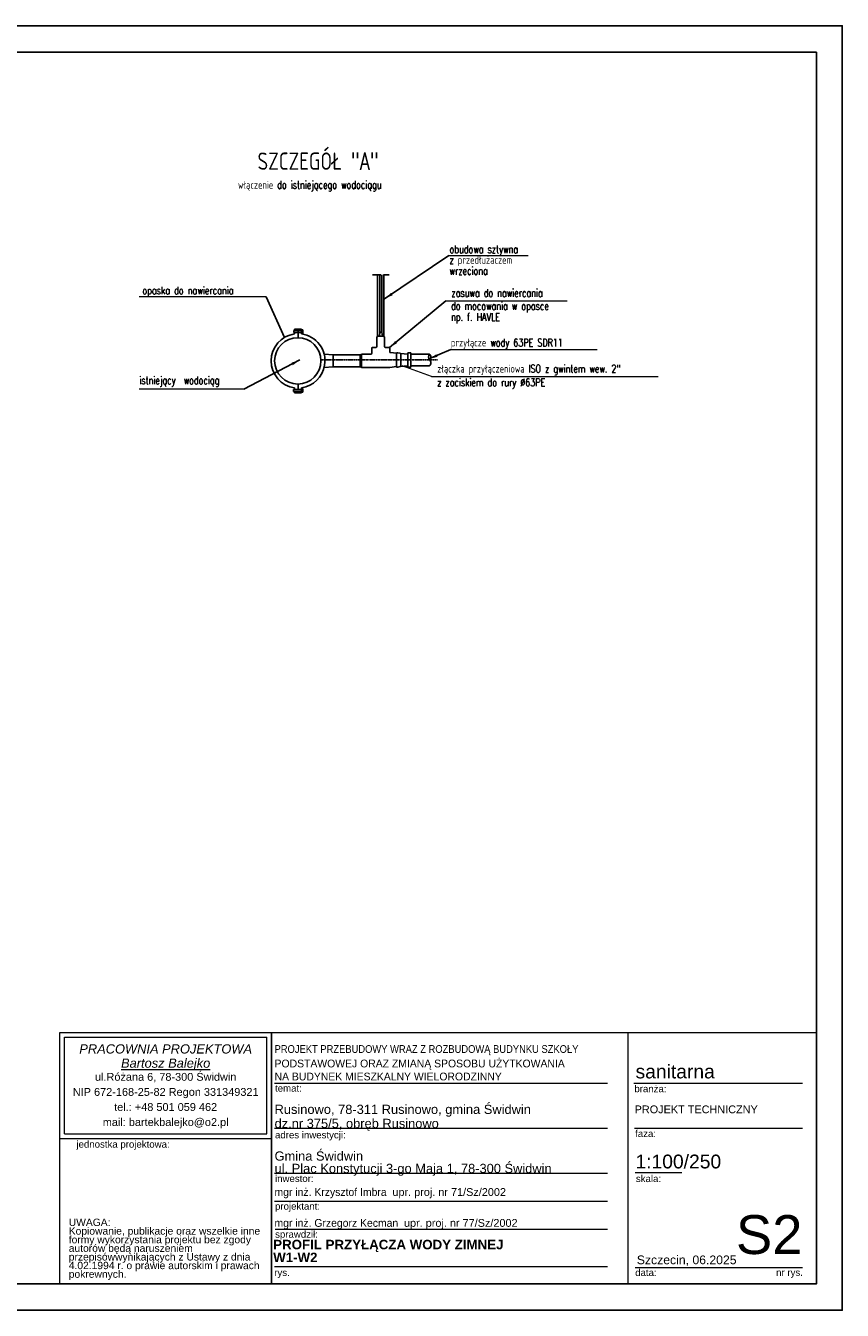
# Model space of a CAD drawing. Extents: x -626 to 6710, y -755 to 2215.
# Tile 2 of 3: x 1685 to 3574, y -755 to 2215. Entities that reach past the tile are written whole.
import ezdxf

# ---------------------------------------------------------------- set-up
doc = ezdxf.new("R2010")
doc.units = 0
doc.header["$LTSCALE"] = 0.1
doc.header["$MEASUREMENT"] = 0
for name, pattern in [('ACAD_ISO03W100', [30, 12, -18]), ('CENTER', [50.8, 31.75, -6.35, 6.35, -6.35]), ('DASHDOT', [25.4, 12.7, -6.35, 0, -6.35])]:
    doc.linetypes.add(name, pattern=pattern)
doc.layers.get('0').update_dxf_attribs({"linetype": 'CONTINUOUS'})
for name, color, linetype in [('02_OPIS', 3, 'CONTINUOUS'), ('_TABELA', 7, 'CONTINUOUS'), ('LINIE_TABELI', 7, 'CONTINUOUS'), ('MEDIUM', 4, 'CONTINUOUS'), ('Odnośniki', 255, 'CONTINUOUS'), ('OPISTABELA', 3, 'CONTINUOUS'), ('OSIE', 7, 'CENTER')]:
    doc.layers.add(name, color=color, linetype=linetype)
for name, color, linetype, lineweight in [('ARCH TABELA_Nr_Pióra__1', 7, 'CONTINUOUS', 25), ('ARCH TABELA_Nr_Pióra__21', 7, 'CONTINUOUS', 9), ('ARCH TABELA_Nr_Pióra__7', 7, 'CONTINUOUS', 13)]:
    doc.layers.add(name, color=color, linetype=linetype, lineweight=lineweight)
doc.styles.add('GENERATED_STYLE_10', font='ariali.ttf')
doc.styles.add('GENERATED_STYLE_11', font='arialbd.ttf')
doc.styles.add('GENERATED_STYLE_7', font='txt')
doc.styles.add('GENERATED_STYLE_9', font='arial.ttf')
doc.styles.add('ROMANS', font='romans', dxfattribs={"width": 0.8})
doc.styles.get("Standard").update_dxf_attribs({"font": 'txt.shx'})
doc.styles.add('STYL5', font='SIMPLEX.SHX', dxfattribs={"width": 0.8})
doc.dimstyles.new('STANDARD$7', dxfattribs={"dimtxt": 20, "dimasz": 40, "dimexe": 1.25, "dimexo": 0.625, "dimgap": 7.5, "dimtad": 1, "dimdec": 4, "dimdsep": 46, "dimlunit": 6, "dimtxsty": 'Standard', "dimcen": 2.5, "dimclrt": 2, "dimadec": 0, "dimazin": 0, "dimtfac": 1, "dimtdec": 4, "dimtmove": 0, "dimatfit": 3, "dimfxl": 1, "dimtolj": 1, "dimtzin": 0, "dimarcsym": 0})

msp = doc.modelspace()

# ---------------------------------------------------------------- linework, layer by layer
at = {"color": 7}
for p, q in [((2304.9574, 1510.29259), (2304.9574, 1505.70002)), ((2304.9574, 1510.29259), (2326.11473, 1510.29259)), ((2304.9574, 1505.70002), (2326.11473, 1505.70002)), ((2314.77086, 1513.91733), (2314.77086, 1495.19881)), ((2322.62361, 1512.23559), (2326.11473, 1512.23559)), ((2326.11473, 1503.75698), (2322.62361, 1503.75698)), ((2326.11473, 1512.23559), (2326.11473, 1503.75698)), ((2575.65427, 1429.2704), (2575.85297, 1429.2704)), ((2304.63287, 1374.33749), (2304.63287, 1369.74493)), ((2304.63287, 1374.33749), (2326.11473, 1374.33749)), ((2304.63287, 1369.74493), (2326.11473, 1369.74493)), ((2314.77086, 1374.33749), (2314.77086, 1385.44304)), ((2314.77086, 1366.72453), (2314.77086, 1369.74493)), ((2322.62361, 1376.2805), (2326.11473, 1376.2805)), ((2326.11473, 1367.80189), (2322.62361, 1367.80189)), ((2326.11473, 1376.2805), (2326.11473, 1367.80189))]:
    msp.add_line(p, q, dxfattribs=at)
for p, q in [((2458.56742, 1426.64948), (2458.56742, 1453.99238)), ((2461.55436, 1425.5132), (2461.55436, 1455.12866))]:
    msp.add_line(p, q)
at = {"layer": '_TABELA', "color": 7}
msp.add_lwpolyline([(-626.11834, 2215.29995), (3573.88166, 2215.29995), (-626.11834, 2215.29995), (-626.11834, -754.70005), (3573.88166, -754.70005), (3573.88166, 2215.29995)], dxfattribs=at)
msp.add_lwpolyline([(3513.88166, 2154.29995), (-376.11834, 2154.29995), (-376.11834, -693.70005), (3513.88166, -693.70005)], close=True, dxfattribs=at)
at = {"layer": 'ARCH TABELA_Nr_Pióra__21', "linetype": 'Continuous'}
for p, q in [((1763.88166, -112.58303), (2253.24337, -112.58303)), ((1763.88166, -693.70005), (1763.88166, -112.58303)), ((1763.88166, -112.58303), (3513.88166, -112.58303)), ((2253.24337, -112.58303), (2253.24337, -693.70005)), ((2253.24337, -357.26388), (2253.24337, -112.58303)), ((3077.71145, -112.58303), (3077.71145, -693.70005)), ((3513.88166, -112.58303), (3513.88166, -693.70005)), ((1774.51996, -346.62558), (1774.51996, -123.22133)), ((1774.51996, -123.22133), (2242.60507, -123.22133)), ((2242.60507, -346.62558), (2242.60507, -123.22133)), ((2253.24337, -693.70005), (2253.24337, -152.58303)), ((2260.46677, -229.58303), (3030.44732, -229.58303)), ((3091.64331, -229.58303), (3481.57799, -229.58303)), ((1774.51996, -346.62558), (2242.60507, -346.62558)), ((2260.46677, -333.58303), (3030.44732, -333.58303)), ((3093.38799, -333.58303), (3481.57799, -333.58303)), ((1763.88166, -357.26388), (2253.24337, -357.26388)), ((2260.46677, -437.58303), (3030.44732, -437.58303)), ((3094.56884, -435.84898), (3202.53161, -435.84898)), ((2260.46677, -502.43982), (3030.44732, -502.43982)), ((2261.53592, -567.2966), (3030.44732, -567.2966)), ((2260.46677, -653.70005), (3030.44732, -653.70005)), ((3094.56884, -655.45935), (3322.74769, -655.45935)), ((3322.74769, -655.45935), (3481.57799, -655.45935)), ((1763.88166, -693.70005), (2253.24337, -693.70005)), ((3513.88166, -693.70005), (2253.24337, -693.70005))]:
    msp.add_line(p, q, dxfattribs=at)
at = {"layer": 'LINIE_TABELI', "linetype": 'ACAD_ISO03W100', "ltscale": 0.5}
msp.add_line((2525.45381, 1639.64275), (2486.85535, 1639.64275), dxfattribs=at)
at = {"layer": 'MEDIUM', "color": 7}
for p, q in [((2498.97139, 1496.78292), (2498.97139, 1639.64275)), ((2504.27954, 1507.01054), (2504.27954, 1639.64275)), ((2508.30554, 1507.01054), (2508.30554, 1639.64275)), ((2513.34859, 1496.78292), (2513.34859, 1639.64275)), ((2306.91811, 1513.91733), (2322.62361, 1513.91733)), ((2306.91811, 1513.91733), (2306.91811, 1510.29259)), ((2306.91811, 1505.70002), (2306.91811, 1502.67962)), ((2322.62361, 1513.91733), (2322.62361, 1505.70002)), ((2322.62361, 1505.70002), (2322.62361, 1502.67962)), ((2497.16185, 1496.17728), (2500.78093, 1497.38855)), ((2497.16185, 1473.65904), (2497.16185, 1496.17728)), ((2511.53905, 1497.38855), (2500.78093, 1497.38855)), ((2500.78093, 1497.38855), (2505.06406, 1497.38855)), ((2502.92249, 1497.38855), (2504.27954, 1507.01054)), ((2504.27954, 1507.01054), (2508.30554, 1507.01054)), ((2508.30554, 1507.01054), (2510.10666, 1497.38855)), ((2515.15813, 1496.17728), (2511.53905, 1497.38855)), ((2515.15813, 1473.65904), (2515.15813, 1496.17728)), ((2395.72882, 1453.99238), (2375.20021, 1455.52481)), ((2458.56742, 1453.99238), (2463.48128, 1455.86169)), ((2464.1924, 1455.99238), (2483.36919, 1455.99238)), ((2485.36919, 1457.99238), (2485.36919, 1469.65904)), ((2487.36919, 1471.65904), (2495.16185, 1471.65904)), ((2524.95079, 1471.65904), (2517.15813, 1471.65904)), ((2526.95079, 1461.42381), (2526.95079, 1469.65904)), ((2528.72288, 1459.43684), (2542.76128, 1457.82661)), ((2542.76128, 1457.82661), (2542.91496, 1458.18392)), ((2542.76128, 1457.82661), (2542.76128, 1427.05413)), ((2545.24816, 1459.33127), (2550.9838, 1457.8632)), ((2568.95814, 1456.04803), (2552.06772, 1457.15207)), ((2552.48787, 1457.12461), (2552.48787, 1428.95508)), ((2568.95814, 1458.9385), (2568.95814, 1426.11574)), ((2575.65427, 1458.9385), (2568.95814, 1458.9385)), ((2575.65427, 1455.61034), (2575.65427, 1458.9385)), ((2575.65427, 1455.61034), (2575.65427, 1429.2704)), ((2575.65427, 1455.61034), (2618.94667, 1455.61034)), ((2395.72882, 1426.64948), (2375.20021, 1425.11705)), ((2395.72882, 1453.99238), (2458.56742, 1453.99238)), ((2395.72882, 1440.32093), (2395.72882, 1453.99238)), ((2395.72882, 1440.32093), (2395.72882, 1426.64948)), ((2395.72882, 1426.64948), (2458.56742, 1426.64948)), ((2458.56742, 1426.64948), (2462.27086, 1425.24063)), ((2526.95079, 1425.24063), (2542.76128, 1427.05413)), ((2542.76128, 1427.05413), (2542.91496, 1426.69682)), ((2545.24816, 1425.54947), (2550.9838, 1427.01754)), ((2568.95814, 1428.64581), (2550.9838, 1427.01754)), ((2568.95814, 1426.11574), (2575.65427, 1426.11574)), ((2575.65427, 1429.2704), (2575.65427, 1426.11574)), ((2575.85297, 1429.2704), (2575.65427, 1429.2524)), ((2575.65427, 1429.2704), (2618.94667, 1429.2704)), ((2462.27086, 1425.24063), (2526.95079, 1425.24063)), ((2306.91811, 1374.33749), (2306.91811, 1377.96224)), ((2306.91811, 1366.72453), (2306.91811, 1369.74493)), ((2306.91811, 1366.72453), (2322.62361, 1366.72453)), ((2322.62361, 1366.72453), (2322.62361, 1377.96224))]:
    msp.add_line(p, q, dxfattribs=at)
msp.add_circle((2314.12982, 1440.32093), 53.63621, dxfattribs=at)
for centre, radius, start, end in [((2315.41191, 1440.32093), 62.9345, 97.7564483, 262.2435517), ((2314.12982, 1440.32093), 62.9345, 351.31785311, 82.2435517), ((2464.1924, 1453.99238), 2, 90, 110.82758075), ((2483.36919, 1457.99238), 2, 270, 0), ((2487.36919, 1469.65904), 2, 90, 180), ((2495.16185, 1473.65904), 2, 270, 0), ((2517.15813, 1473.65904), 2, 180, 270), ((2524.95079, 1469.65904), 2, 0, 90), ((2528.95079, 1461.42381), 2, 180, 263.45663813), ((2544.75224, 1457.39373), 2, 75.64310338, 156.72808228), ((2550.48787, 1455.92566), 2, 0, 75.64310338), ((2626.3731, 1449.11588), 9.86559, 138.83011333, 222.58213054), ((2613.55228, 1448.95787), 8.56474, 310.45032927, 50.9619146), ((2314.12982, 1440.32093), 62.9345, 277.7564483, 351.31785311), ((2415.15847, 1455.99238), 2, 270, 290.82758075), ((2415.15847, 1424.64948), 2, 69.17241925, 90), ((2544.75224, 1427.48701), 2, 203.27191772, 284.35689662), ((2550.48787, 1428.95508), 2, 284.35689662, 0), ((2613.19689, 1435.92725), 8.79623, 310.8184291, 47.76932703)]:
    msp.add_arc(centre, radius, start, end, dxfattribs=at)
at = {"layer": 'Odnośniki', "color": 7, "lineweight": 0}
for p, q in [((2663.32664, 1684.07884), (2846.9262, 1684.07884)), ((2240.81681, 1588.42602), (1947.40464, 1588.42602)), ((2656.56517, 1579.25932), (2937.09218, 1579.25932)), ((2668.17381, 1466.60523), (3006.43228, 1466.60523)), ((2623.70059, 1404.04914), (2555.65835, 1428.96981)), ((2189.13122, 1375.04078), (1946.99538, 1375.04078))]:
    msp.add_line(p, q, dxfattribs=at)
at = {"layer": 'OPISTABELA', "color": 7, "lineweight": 0, "ltscale": 1200}
msp.add_line((2623.70059, 1404.04914), (3148.1682, 1404.04914), dxfattribs=at)
at = {"layer": 'OSIE', "linetype": 'DASHDOT', "ltscale": 0.1}
msp.add_line((2369.02727, 1442.44037), (2637.56711, 1442.44037), dxfattribs=at)

# ---------------------------------------------------------------- texts
at = {"layer": '02_OPIS', "color": 7, "style": 'ROMANS', "width": 0.75}
for s, height, p in [('SZCZEGÓŁ "A"', 40, (2220.9917, 1882.12148)), ('włączenie do istniejącego wodociągu', 18, (2175.86884, 1838.33958)), ('obudowa sztywna', 18, (2665.16534, 1689.48865)), ('z przedłużaczem ', 18, (2665.32618, 1664.83522)), ('wrzeciona ', 18, (2665.16534, 1639.57617)), ('zasuwa do nawiercania ', 18, (2669.62589, 1588.48785)), ('do mocowania w opasce', 18, (2668.74127, 1558.41689)), ('np. f. HAVLE', 18, (2668.74127, 1533.03926)), ('przyłącze wody 63PE SDR11', 18, (2668.31443, 1473.65998)), ('złączka przyłączeniowa ISO z gwintem wew. 2"', 18, (2636.76132, 1413.27766)), ('istniejący  wodociąg', 18, (1947.68661, 1386.47597)), ('z zaciskiem do rury %%C63PE', 18, (2636.76132, 1381.638))]:
    msp.add_text(s, height=height, dxfattribs=at).set_placement(p)
at = {"layer": 'ARCH TABELA_Nr_Pióra__1', "color": 7, "linetype": 'Continuous', "style": 'GENERATED_STYLE_7', "width": 0.9}
msp.add_text('PROJEKT PRZEBUDOWY WRAZ Z ROZBUDOWĄ BUDYNKU SZKOŁY', height=18, dxfattribs=at).set_placement((2260.46677, -159.61124))
at = {"layer": 'ARCH TABELA_Nr_Pióra__1', "color": 7, "linetype": 'Continuous', "style": 'GENERATED_STYLE_7'}
for s, p in [('PODSTAWOWEJ ORAZ ZMIANĄ SPOSOBU UŻYTKOWANIA', (2260.46677, -193.09635)), ('NA BUDYNEK MIESZKALNY WIELORODZINNY', (2260.46677, -223.15935))]:
    msp.add_text(s, height=18, dxfattribs=at).set_placement(p)
at = {"layer": 'ARCH TABELA_Nr_Pióra__1', "linetype": 'Continuous', "char_height": 22, "attachment_point": 1, "style": 'GENERATED_STYLE_11'}
for s, insert in [('PROFIL PRZYŁĄCZA WODY ZIMNEJ', (2257.31222, -591.67027)), ('W1-W2', (2257.31222, -621.37255))]:
    msp.add_mtext(s, dxfattribs=dict(at, insert=insert))
at = {"layer": 'ARCH TABELA_Nr_Pióra__21', "linetype": 'Continuous', "insert": (2260.46677, -443.71069), "char_height": 21.2765961, "attachment_point": 7, "line_spacing_factor": 0.807442, "style": 'GENERATED_STYLE_9'}
msp.add_mtext('{Gmina Świdwin\\Pul. Plac Konstytucji 3-go Maja 1, 78-300 Świdwin}', dxfattribs=at)
at = {"layer": 'ARCH TABELA_Nr_Pióra__7', "linetype": 'Continuous'}
for s, insert, char_height, attachment_point, line_spacing_factor, style in [('{PRACOWNIA PROJEKTOWA\\P\\LBartosz Balejko}', (2008.56252, -139.71371), 21.2765982, 2, 0.926719, 'GENERATED_STYLE_10'), ('{Rusinowo, 78-311 Rusinowo, gmina Świdwin \\Pdz.nr 375/5, obręb Rusinowo}', (2260.46677, -339.71069), 21.2765961, 7, 0.918867, 'GENERATED_STYLE_9'), ('PROJEKT TECHNICZNY', (3093.38799, -281.12579), 18, 1, 0.923713, 'GENERATED_STYLE_9')]:
    msp.add_mtext(s, dxfattribs=dict(at, insert=insert, char_height=char_height, attachment_point=attachment_point, line_spacing_factor=line_spacing_factor, style=style))
at = {"layer": 'ARCH TABELA_Nr_Pióra__7', "linetype": 'Continuous', "style": 'GENERATED_STYLE_9'}
for s, insert, char_height, width, attachment_point, line_spacing_factor in [('{ul.Różana 6, 78-300 Świdwin\\PNIP 672-168-25-82 Regon 331349321\\Ptel.: +48 501 059 462\\Pmail: bartekbalejko@o2.pl}', (2008.56252, -205.90929), 18.0851735, 468.0851064, 2, 1.156383), ('{UWAGA:\\PKopiowanie, publikacje oraz wszelkie inne formy wykorzystania projektu bez zgody autorów będą naruszeniem przepisówwynikających z Ustawy z dnia 4.02.1994 r. o prawie autorskim i prawach pokrewnych.}', (1784.39213, -542.72569), 17.0212766, 448.3407782, 1, 0.703415)]:
    msp.add_mtext(s, dxfattribs=dict(at, insert=insert, char_height=char_height, width=width, attachment_point=attachment_point, line_spacing_factor=line_spacing_factor))
for s, insert, char_height, attachment_point in [('sanitarna', (3095.51033, -186.61537), 31.915957, 1), ('{temat:}', (2261.53592, -233.23057), 15.957979, 1), ('{branża:}', (3092.82416, -234.45762), 15.957979, 1), ('{adres inwestycji:}', (2261.53592, -341.19629), 15.9579787, 1), ('{faza:}', (3094.56884, -338.08735), 15.957979, 1), ('{jednostka projektowa:}', (1802.17422, -362.72592), 15.9579787, 1), ('1:100/250', (3095.2996, -394.72444), 31.915959, 1), ('{inwestor:}', (2261.53592, -442.08735), 15.9579714, 1), ('{skala:}', (3096.3348, -442.27763), 15.957979, 1), ('{projektant:}', (2261.53592, -506.08735), 15.9579787, 1), ('S2', (3481.57799, -534.60178), 90, 3), ('{sprawdził:}', (2261.74975, -570.94414), 15.9579787, 1), ('Szczecin, 06.2025', (3098.43586, -627.96566), 20.2127554, 1), ('{rys.}', (2259.74337, -659.41507), 15.957979, 1), ('{data:}', (3094.70714, -659.41507), 15.957979, 1), ('{nr rys.}', (3420.78393, -659.10689), 15.957979, 1)]:
    msp.add_mtext(s, dxfattribs=dict(at, insert=insert, char_height=char_height, attachment_point=attachment_point))
at = {"layer": 'ARCH TABELA_Nr_Pióra__7', "color": 0, "linetype": 'Continuous', "char_height": 18, "attachment_point": 1, "style": 'GENERATED_STYLE_7'}
for s, insert, width in [('mgr inż. Krzysztof Imbra  \\fArial|b0|i0|c238;upr. proj. nr 71/Sz/2002', (2260.24337, -472.25046), 759.0746624), ('mgr inż. Grzegorz Kecman  \\fArial|b0|i0|c238;upr. proj. nr 77/Sz/2002', (2260.24337, -543.68359), 737.160071)]:
    msp.add_mtext(s, dxfattribs=dict(at, insert=insert, width=width))
at = {"layer": 'OPISTABELA', "color": 7, "lineweight": 0, "ltscale": 1200, "style": 'STYL5', "width": 0.8}
msp.add_text('opaska do nawiercania', height=17, dxfattribs=at).set_placement((1954.57169, 1594.60161))

# ---------------------------------------------------------------- leaders
at = {"layer": 'Odnośniki', "color": 7, "lineweight": 0}
for points, override in [([(2515.15813, 1583.79664), (2663.32664, 1684.07884)], {"dimasz": 20, "dimgap": 4}), ([(2283.53441, 1494.58488), (2240.81681, 1588.42602)], {"dimasz": 10, "dimgap": 4}), ([(2526.365, 1471.07326), (2656.56517, 1579.25932)], {"dimasz": 20, "dimgap": 4}), ([(2617.5494, 1444.70315), (2668.17381, 1466.60523)], {"dimasz": 20, "dimgap": 4}), ([(2318.97053, 1442.50567), (2189.13122, 1375.04078)], {"dimasz": 20, "dimgap": 4})]:
    msp.add_leader(points, dimstyle='STANDARD$7', override=override, dxfattribs=at)

doc.saveas('drawing.dxf')
